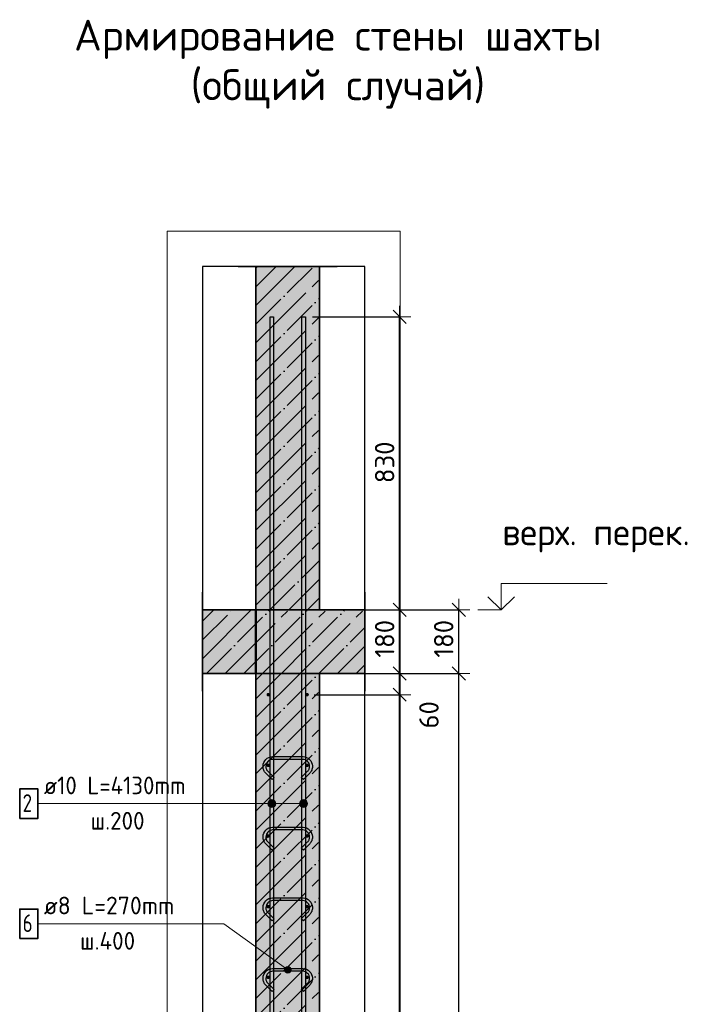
# Model space of a CAD drawing. Header units: millimetres. Extents: x -3026 to 47325, y -2839 to 55854.
# Tile 88 of 130: x 31045 to 32992, y 34746 to 37533. Entities that reach past the tile are written whole.
import ezdxf

# ---------------------------------------------------------------- set-up
doc = ezdxf.new("R2010")
doc.units = ezdxf.units.MM
doc.header["$PDMODE"] = 65
for name, pattern in [('______11', [125, 100, -12.5, 0, -12.5]), ('______5', [275, 200, -25, 25, -25]), ('________', [0])]:
    doc.linetypes.add(name, pattern=pattern)
for name, color, linetype, lineweight in [('Standard', 7, 'Continuous', 25), ('Арм.стержн. вертикальными 1', 22, 'Continuous', 35), ('Арм.стержн.горизонт. 1', 180, 'Continuous', 35), ('Высотная отметки_ общее', 7, 'Continuous', 13), ('Размерная линия_ общее', 7, 'Continuous', 13)]:
    doc.layers.add(name, color=color, linetype=linetype, lineweight=lineweight)
doc.layers.add('Арм.стержн.Стяжки', color=7, linetype='Continuous', lineweight=35, true_color=0x501e0f)
doc.styles.add('ISOCPEUR', font='ISOCPEUR')
doc.dimstyles.new('DIMSTYLE_2', dxfattribs={"dimtxt": 55, "dimasz": 62.5, "dimexe": 0, "dimexo": 0, "dimgap": 27.5, "dimtad": 2, "dimdec": 0, "dimrnd": 5, "dimzin": 12, "dimdsep": 46, "dimtxsty": 'ISOCPEUR', "dimblk1": 'ALL_ML_STRICH', "dimblk2": 'ALL_ML_STRICH', "dimsah": 1, "dimcen": 0, "dimclrd": 7, "dimclre": 256, "dimclrt": 7, "dimadec": 0, "dimazin": 0, "dimtfac": 1, "dimtdec": 0, "dimtix": 1, "dimtmove": 2, "dimatfit": 3, "dimfxl": 0, "dimtzin": 0, "dimlwd": 0, "dimlwe": -3, "dimarcsym": 0})
doc.dimstyles.new('DIMSTYLE_3', dxfattribs={"dimtxt": 55, "dimasz": 62.5, "dimexe": 0, "dimexo": 0, "dimgap": 27.5, "dimtad": 2, "dimdec": 0, "dimrnd": 5, "dimzin": 12, "dimdsep": 46, "dimtxsty": 'ISOCPEUR', "dimblk1": 'ALL_ML_STRICH', "dimblk2": 'ALL_ML_STRICH', "dimsah": 1, "dimcen": 0, "dimclrd": 7, "dimclre": 256, "dimclrt": 7, "dimadec": 0, "dimazin": 0, "dimtfac": 1, "dimtdec": 0, "dimtix": 1, "dimtmove": 2, "dimatfit": 3, "dimfxl": 0, "dimtzin": 0, "dimlwd": 0, "dimlwe": -3, "dimarcsym": 0})
doc.dimstyles.new('DIMSTYLE_5', dxfattribs={"dimtxt": 55, "dimasz": 62.5, "dimexe": 0, "dimexo": 0, "dimgap": 27.5, "dimtad": 0, "dimdec": 0, "dimrnd": 5, "dimzin": 12, "dimdsep": 46, "dimtxsty": 'ISOCPEUR', "dimblk1": 'ALL_ML_STRICH', "dimblk2": 'ALL_ML_STRICH', "dimsah": 1, "dimcen": 0, "dimclrd": 7, "dimclre": 256, "dimclrt": 7, "dimadec": 0, "dimazin": 0, "dimtfac": 1, "dimtdec": 0, "dimtix": 1, "dimtmove": 2, "dimatfit": 3, "dimfxl": 0, "dimtvp": 1.2, "dimtzin": 0, "dimlwd": 0, "dimlwe": -3, "dimarcsym": 0})

# ---------------------------------------------------------------- blocks, each defined once
blk = doc.blocks.new('ALL_ML_STRICH')
at = {"color": 0, "linetype": 'ByBlock', "lineweight": -2}
for p, q in [((0, -0.5), (0, 0.5)), ((-1, 0), (0.5, 0)), ((-0.3, -0.3), (0.3, 0.3))]:
    blk.add_line(p, q, dxfattribs=at)
blk = doc.blocks.new('*D4')
at = {"layer": 'DEFPOINTS', "color": 7, "linetype": 'Continuous', "lineweight": 13, "transparency": 33554687}
for p in [(31990.4, 35682.5), (32019, 32562.5), (32288.3, 32562.5)]:
    blk.add_point(p, dxfattribs=at)
at = {"layer": 'Размерная линия_ общее', "color": 253, "linetype": 'Continuous', "lineweight": -2, "true_color": 0xa0a0a0, "transparency": 33554687}
for p, q in [((32010.4, 35682.5), (32288.3, 35682.5)), ((32039, 32562.5), (32288.3, 32562.5))]:
    blk.add_line(p, q, dxfattribs=at)
at = {"layer": 'Размерная линия_ общее', "color": 7, "linetype": 'Continuous', "lineweight": -2, "transparency": 33554687}
blk.add_line((32288.3, 32562.5), (32288.3, 35682.5), dxfattribs=at)
at = {"layer": 'Размерная линия_ общее', "color": 7, "linetype": 'Continuous', "lineweight": 13, "transparency": 33554687, "xscale": 62.5, "yscale": 62.5, "zscale": 62.5}
for p, rotation in [((32288.3, 35682.5), 90), ((32288.3, 32562.5), 270)]:
    blk.add_blockref('ALL_ML_STRICH', p, dxfattribs=dict(at, rotation=rotation))
at = {"layer": 'Размерная линия_ общее', "color": 7, "linetype": 'Continuous', "lineweight": 13, "transparency": 33554687, "insert": (32245.8, 34130.8), "char_height": 55, "width": 220, "attachment_point": 5, "rotation": 90, "style": 'ISOCPEUR'}
blk.add_mtext('\\A1;{3120}', dxfattribs=at)
blk = doc.blocks.new('*D5')
at = {"layer": 'DEFPOINTS', "color": 7, "linetype": 'Continuous', "lineweight": 13, "transparency": 33554687}
for p in [(31994.4, 35862.5), (31990.4, 35682.5), (32288.3, 35682.5)]:
    blk.add_point(p, dxfattribs=at)
at = {"layer": 'Размерная линия_ общее', "color": 253, "linetype": 'Continuous', "lineweight": -2, "true_color": 0xa0a0a0, "transparency": 33554687}
for p, q in [((32014.4, 35862.5), (32288.3, 35862.5)), ((32010.4, 35682.5), (32288.3, 35682.5))]:
    blk.add_line(p, q, dxfattribs=at)
at = {"layer": 'Размерная линия_ общее', "color": 7, "linetype": 'Continuous', "lineweight": -2, "transparency": 33554687}
blk.add_line((32288.3, 35682.5), (32288.3, 35862.5), dxfattribs=at)
at = {"layer": 'Размерная линия_ общее', "color": 7, "linetype": 'Continuous', "lineweight": 13, "transparency": 33554687, "xscale": 62.5, "yscale": 62.5, "zscale": 62.5}
for p, rotation in [((32288.3, 35862.5), 90), ((32288.3, 35682.5), 270)]:
    blk.add_blockref('ALL_ML_STRICH', p, dxfattribs=dict(at, rotation=rotation))
at = {"layer": 'Размерная линия_ общее', "color": 7, "linetype": 'Continuous', "lineweight": 13, "transparency": 33554687, "insert": (32245.8, 35780.8), "char_height": 55, "width": 165, "attachment_point": 5, "rotation": 90, "style": 'ISOCPEUR'}
blk.add_mtext('\\A1;{180}', dxfattribs=at)
blk = doc.blocks.new('*D7')
at = {"layer": 'DEFPOINTS', "color": 7, "linetype": 'Continuous', "lineweight": 13, "transparency": 33554687}
for p in [(31859.2, 35622.5), (31859.2, 32622.5), (32121.1, 32622.5)]:
    blk.add_point(p, dxfattribs=at)
at = {"layer": 'Размерная линия_ общее', "color": 253, "linetype": 'Continuous', "lineweight": -2, "true_color": 0xa0a0a0, "transparency": 33554687}
for p, q in [((31879.2, 35622.5), (32121.1, 35622.5)), ((31879.2, 32622.5), (32121.1, 32622.5))]:
    blk.add_line(p, q, dxfattribs=at)
at = {"layer": 'Размерная линия_ общее', "color": 7, "linetype": 'Continuous', "lineweight": -2, "transparency": 33554687}
blk.add_line((32121.1, 32622.5), (32121.1, 35622.5), dxfattribs=at)
at = {"layer": 'Размерная линия_ общее', "color": 7, "linetype": 'Continuous', "lineweight": 13, "transparency": 33554687, "xscale": 62.5, "yscale": 62.5, "zscale": 62.5}
for p, rotation in [((32121.1, 35622.5), 90), ((32121.1, 32622.5), 270)]:
    blk.add_blockref('ALL_ML_STRICH', p, dxfattribs=dict(at, rotation=rotation))
at = {"layer": 'Размерная линия_ общее', "color": 7, "linetype": 'Continuous', "lineweight": 13, "transparency": 33554687, "insert": (32051.1, 33937.5), "char_height": 55, "width": 2.75, "attachment_point": 1, "rotation": 90, "line_spacing_factor": 0.60241, "style": 'ISOCPEUR'}
blk.add_mtext('\\W0.91;15х200=3000', dxfattribs=at)
blk = doc.blocks.new('*D8')
at = {"layer": 'DEFPOINTS', "color": 7, "linetype": 'Continuous', "lineweight": 13, "transparency": 33554687}
for p in [(31894.2, 35682.5), (31859.2, 35622.5), (32121.1, 35622.5)]:
    blk.add_point(p, dxfattribs=at)
at = {"layer": 'Размерная линия_ общее', "color": 253, "linetype": 'Continuous', "lineweight": -2, "true_color": 0xa0a0a0, "transparency": 33554687}
for p, q in [((31914.2, 35682.5), (32121.1, 35682.5)), ((31879.2, 35622.5), (32121.1, 35622.5))]:
    blk.add_line(p, q, dxfattribs=at)
at = {"layer": 'Размерная линия_ общее', "color": 7, "linetype": 'Continuous', "lineweight": -2, "transparency": 33554687}
blk.add_line((32121.1, 35622.5), (32121.1, 35682.5), dxfattribs=at)
at = {"layer": 'Размерная линия_ общее', "color": 7, "linetype": 'Continuous', "lineweight": 13, "transparency": 33554687, "xscale": 62.5, "yscale": 62.5, "zscale": 62.5}
for p, rotation in [((32121.1, 35682.5), 90), ((32121.1, 35622.5), 270)]:
    blk.add_blockref('ALL_ML_STRICH', p, dxfattribs=dict(at, rotation=rotation))
at = {"layer": 'Размерная линия_ общее', "color": 7, "linetype": 'Continuous', "lineweight": 13, "transparency": 33554687, "insert": (32204, 35565.5), "char_height": 55, "width": 110, "attachment_point": 5, "rotation": 90, "style": 'ISOCPEUR'}
blk.add_mtext('\\A1;{60}', dxfattribs=at)
blk = doc.blocks.new('*D9')
at = {"layer": 'DEFPOINTS', "color": 7, "linetype": 'Continuous', "lineweight": 13, "transparency": 33554687}
for p in [(31894.2, 35862.5), (31894.2, 35682.5), (32121.1, 35682.5)]:
    blk.add_point(p, dxfattribs=at)
at = {"layer": 'Размерная линия_ общее', "color": 253, "linetype": 'Continuous', "lineweight": -2, "true_color": 0xa0a0a0, "transparency": 33554687}
for p, q in [((31914.2, 35862.5), (32121.1, 35862.5)), ((31914.2, 35682.5), (32121.1, 35682.5))]:
    blk.add_line(p, q, dxfattribs=at)
at = {"layer": 'Размерная линия_ общее', "color": 7, "linetype": 'Continuous', "lineweight": -2, "transparency": 33554687}
blk.add_line((32121.1, 35682.5), (32121.1, 35862.5), dxfattribs=at)
at = {"layer": 'Размерная линия_ общее', "color": 7, "linetype": 'Continuous', "lineweight": 13, "transparency": 33554687, "xscale": 62.5, "yscale": 62.5, "zscale": 62.5}
for p, rotation in [((32121.1, 35862.5), 90), ((32121.1, 35682.5), 270)]:
    blk.add_blockref('ALL_ML_STRICH', p, dxfattribs=dict(at, rotation=rotation))
at = {"layer": 'Размерная линия_ общее', "color": 7, "linetype": 'Continuous', "lineweight": 13, "transparency": 33554687, "insert": (32078.6, 35780.8), "char_height": 55, "width": 165, "attachment_point": 5, "rotation": 90, "style": 'ISOCPEUR'}
blk.add_mtext('\\A1;{180}', dxfattribs=at)
blk = doc.blocks.new('*D10')
at = {"layer": 'DEFPOINTS', "color": 7, "linetype": 'Continuous', "lineweight": 13, "transparency": 33554687}
for p in [(31854.2, 36692.5), (31894.2, 35862.5), (32121.1, 35862.5)]:
    blk.add_point(p, dxfattribs=at)
at = {"layer": 'Размерная линия_ общее', "color": 253, "linetype": 'Continuous', "lineweight": -2, "true_color": 0xa0a0a0, "transparency": 33554687}
for p, q in [((31874.2, 36692.5), (32121.1, 36692.5)), ((31914.2, 35862.5), (32121.1, 35862.5))]:
    blk.add_line(p, q, dxfattribs=at)
at = {"layer": 'Размерная линия_ общее', "color": 7, "linetype": 'Continuous', "lineweight": -2, "transparency": 33554687}
blk.add_line((32121.1, 35862.5), (32121.1, 36692.5), dxfattribs=at)
at = {"layer": 'Размерная линия_ общее', "color": 7, "linetype": 'Continuous', "lineweight": 13, "transparency": 33554687, "xscale": 62.5, "yscale": 62.5, "zscale": 62.5}
for p, rotation in [((32121.1, 36692.5), 90), ((32121.1, 35862.5), 270)]:
    blk.add_blockref('ALL_ML_STRICH', p, dxfattribs=dict(at, rotation=rotation))
at = {"layer": 'Размерная линия_ общее', "color": 7, "linetype": 'Continuous', "lineweight": 13, "transparency": 33554687, "insert": (32078.6, 36280.3), "char_height": 55, "width": 165, "attachment_point": 5, "rotation": 90, "style": 'ISOCPEUR'}
blk.add_mtext('\\A1;{830}', dxfattribs=at)
blk = doc.blocks.new('COMPLEX_ELEVATIONDIM_0')
at = {"layer": 'Высотная отметки_ общее', "color": 7, "linetype": 'Continuous', "lineweight": 13, "transparency": 33554687}
for p, q in [((32408.3, 35862.5), (32408.3, 35937.5)), ((32408.3, 35937.5), (32708.3, 35937.5)), ((32408.3, 35862.5), (32370.8, 35900)), ((32408.3, 35862.5), (32445.8, 35900)), ((32408.3, 35862.5), (32408.3, 35862.5)), ((32408.3, 35862.5), (32408.3, 35862.5)), ((32408.3, 35862.5), (32408.3, 35862.5)), ((32408.3, 35862.5), (32408.3, 35862.5)), ((32408.3, 32562.5), (32408.3, 32637.5)), ((32408.3, 32637.5), (32708.3, 32637.5)), ((32408.3, 32562.5), (32370.8, 32600)), ((32408.3, 32562.5), (32445.8, 32600)), ((32408.3, 32562.5), (32342.2, 32562.5)), ((32408.3, 32562.5), (32408.3, 32562.5)), ((32408.3, 32562.5), (32408.3, 32562.5)), ((32408.3, 32562.5), (32408.3, 32562.5)), ((32408.3, 32562.5), (32408.3, 32562.5))]:
    blk.add_line(p, q, dxfattribs=at)
blk.add_lwpolyline([(32408.3, 35862.5), (32400.4, 35862.5), (32400.4, 35862.5), (32342.2, 35862.5)], dxfattribs=at)
at = {"layer": 'Высотная отметки_ общее', "color": 7, "linetype": 'Continuous', "lineweight": 13, "transparency": 33554687, "char_height": 75, "attachment_point": 7, "style": 'ISOCPEUR'}
for s, insert, width in [('\\W0.97;верх. перек.', (32411.7, 36025.4), 598.581), ('\\W0.98;верх. перекр.', (32410.1, 32715.9), 651.121)]:
    blk.add_mtext(s, dxfattribs=dict(at, insert=insert, width=width))

msp = doc.modelspace()

# ---------------------------------------------------------------- hatches: boundary and pattern name
at = {"linetype": 'Continuous', "lineweight": -3, "transparency": 33554687}
msp.add_hatch(color=9, dxfattribs=at).paths.add_polyline_path([(31562.7, 35862.5), (31562.7, 35682.5), (32022.7, 35682.5), (32022.7, 35862.5)])
at = {"layer": 'Standard', "linetype": 'Continuous', "lineweight": -3, "transparency": 33554687}
for points in [[(31714.2, 35862.5), (31894.2, 35862.5), (31894.2, 36834.8), (31714.2, 36834.8)], [(31894.2, 35682.5), (31714.2, 35682.5), (31714.2, 32562.5), (31894.2, 32562.5)]]:
    msp.add_hatch(color=7, dxfattribs=at).paths.add_polyline_path(points)
at = {"layer": 'Арм.стержн. вертикальными 1', "linetype": 'Continuous', "lineweight": 13, "transparency": 33554687}
for points in [[(31749.5, 35308.4), (31749.5, 35319.7), (31747.9, 35314.1)], [(31749.5, 35308.4), (31749.5, 35319.7), (31747.9, 35314.1)], [(31749.5, 35319.7), (31753.5, 35304.4), (31753.5, 35323.7)], [(31749.5, 35319.7), (31753.5, 35304.4), (31753.5, 35323.7)], [(31749.5, 35319.7), (31749.5, 35308.4), (31753.5, 35304.4)], [(31749.5, 35319.7), (31749.5, 35308.4), (31753.5, 35304.4)], [(31753.5, 35323.7), (31759.2, 35302.8), (31759.2, 35325.3)], [(31753.5, 35323.7), (31759.2, 35302.8), (31759.2, 35325.3)], [(31753.5, 35323.7), (31753.5, 35304.4), (31759.2, 35302.8)], [(31753.5, 35323.7), (31753.5, 35304.4), (31759.2, 35302.8)], [(31759.2, 35325.3), (31759.2, 35302.8), (31764.8, 35304.4)], [(31759.2, 35325.3), (31764.8, 35304.4), (31764.8, 35323.7)], [(31759.2, 35325.3), (31759.2, 35302.8), (31764.8, 35304.4)], [(31759.2, 35325.3), (31764.8, 35304.4), (31764.8, 35323.7)], [(31764.8, 35323.7), (31764.8, 35304.4), (31768.8, 35308.4)], [(31764.8, 35323.7), (31768.8, 35308.4), (31768.8, 35319.7)], [(31764.8, 35323.7), (31764.8, 35304.4), (31768.8, 35308.4)], [(31764.8, 35323.7), (31768.8, 35308.4), (31768.8, 35319.7)], [(31768.8, 35319.7), (31768.8, 35308.4), (31770.4, 35314.1)], [(31768.8, 35319.7), (31768.8, 35308.4), (31770.4, 35314.1)], [(31839.5, 35308.4), (31839.5, 35319.7), (31837.9, 35314.1)], [(31839.5, 35308.4), (31839.5, 35319.7), (31837.9, 35314.1)], [(31839.5, 35319.7), (31843.5, 35304.4), (31843.5, 35323.7)], [(31839.5, 35319.7), (31843.5, 35304.4), (31843.5, 35323.7)], [(31839.5, 35319.7), (31839.5, 35308.4), (31843.5, 35304.4)], [(31839.5, 35319.7), (31839.5, 35308.4), (31843.5, 35304.4)], [(31843.5, 35323.7), (31849.2, 35302.8), (31849.2, 35325.3)], [(31843.5, 35323.7), (31849.2, 35302.8), (31849.2, 35325.3)], [(31843.5, 35323.7), (31843.5, 35304.4), (31849.2, 35302.8)], [(31843.5, 35323.7), (31843.5, 35304.4), (31849.2, 35302.8)], [(31849.2, 35325.3), (31849.2, 35302.8), (31854.8, 35304.4)], [(31849.2, 35325.3), (31854.8, 35304.4), (31854.8, 35323.7)], [(31849.2, 35325.3), (31849.2, 35302.8), (31854.8, 35304.4)], [(31849.2, 35325.3), (31854.8, 35304.4), (31854.8, 35323.7)], [(31854.8, 35323.7), (31854.8, 35304.4), (31858.8, 35308.4)], [(31854.8, 35323.7), (31858.8, 35308.4), (31858.8, 35319.7)], [(31854.8, 35323.7), (31854.8, 35304.4), (31858.8, 35308.4)], [(31854.8, 35323.7), (31858.8, 35308.4), (31858.8, 35319.7)], [(31858.8, 35319.7), (31858.8, 35308.4), (31860.4, 35314.1)], [(31858.8, 35319.7), (31858.8, 35308.4), (31860.4, 35314.1)]]:
    msp.add_hatch(color=7, dxfattribs=at).paths.add_polyline_path(points)
at = {"layer": 'Арм.стержн.горизонт. 1', "linetype": 'Continuous', "lineweight": 50, "transparency": 33554687}
for points in [[(31754.2, 35622.5), (31753.8, 35624.4), (31752.7, 35626.1), (31751.1, 35627.2), (31749.2, 35627.5), (31747.3, 35627.2), (31745.6, 35626.1), (31744.5, 35624.4), (31744.2, 35622.5), (31744.5, 35620.6), (31745.6, 35619), (31747.3, 35617.9), (31749.2, 35617.5), (31751.1, 35617.9), (31752.7, 35619), (31753.8, 35620.6)], [(31864.2, 35622.5), (31863.8, 35624.4), (31862.7, 35626.1), (31861.1, 35627.2), (31859.2, 35627.5), (31857.3, 35627.2), (31855.6, 35626.1), (31854.5, 35624.4), (31854.2, 35622.5), (31854.5, 35620.6), (31855.6, 35619), (31857.3, 35617.9), (31859.2, 35617.5), (31861.1, 35617.9), (31862.7, 35619), (31863.8, 35620.6)], [(31754.2, 35422.5), (31753.8, 35424.4), (31752.7, 35426.1), (31751.1, 35427.2), (31749.2, 35427.5), (31747.3, 35427.2), (31745.6, 35426.1), (31744.5, 35424.4), (31744.2, 35422.5), (31744.5, 35420.6), (31745.6, 35419), (31747.3, 35417.9), (31749.2, 35417.5), (31751.1, 35417.9), (31752.7, 35419), (31753.8, 35420.6)], [(31864.2, 35422.5), (31863.8, 35424.4), (31862.7, 35426.1), (31861.1, 35427.2), (31859.2, 35427.5), (31857.3, 35427.2), (31855.6, 35426.1), (31854.5, 35424.4), (31854.2, 35422.5), (31854.5, 35420.6), (31855.6, 35419), (31857.3, 35417.9), (31859.2, 35417.5), (31861.1, 35417.9), (31862.7, 35419), (31863.8, 35420.6)], [(31754.2, 35222.5), (31753.8, 35224.4), (31752.7, 35226.1), (31751.1, 35227.2), (31749.2, 35227.5), (31747.3, 35227.2), (31745.6, 35226.1), (31744.5, 35224.4), (31744.2, 35222.5), (31744.5, 35220.6), (31745.6, 35219), (31747.3, 35217.9), (31749.2, 35217.5), (31751.1, 35217.9), (31752.7, 35219), (31753.8, 35220.6)], [(31864.2, 35222.5), (31863.8, 35224.4), (31862.7, 35226.1), (31861.1, 35227.2), (31859.2, 35227.5), (31857.3, 35227.2), (31855.6, 35226.1), (31854.5, 35224.4), (31854.2, 35222.5), (31854.5, 35220.6), (31855.6, 35219), (31857.3, 35217.9), (31859.2, 35217.5), (31861.1, 35217.9), (31862.7, 35219), (31863.8, 35220.6)], [(31754.2, 35022.5), (31753.8, 35024.4), (31752.7, 35026.1), (31751.1, 35027.2), (31749.2, 35027.5), (31747.3, 35027.2), (31745.6, 35026.1), (31744.5, 35024.4), (31744.2, 35022.5), (31744.5, 35020.6), (31745.6, 35019), (31747.3, 35017.9), (31749.2, 35017.5), (31751.1, 35017.9), (31752.7, 35019), (31753.8, 35020.6)], [(31864.2, 35022.5), (31863.8, 35024.4), (31862.7, 35026.1), (31861.1, 35027.2), (31859.2, 35027.5), (31857.3, 35027.2), (31855.6, 35026.1), (31854.5, 35024.4), (31854.2, 35022.5), (31854.5, 35020.6), (31855.6, 35019), (31857.3, 35017.9), (31859.2, 35017.5), (31861.1, 35017.9), (31862.7, 35019), (31863.8, 35020.6)], [(31754.2, 34822.5), (31753.8, 34824.4), (31752.7, 34826.1), (31751.1, 34827.2), (31749.2, 34827.5), (31747.3, 34827.2), (31745.6, 34826.1), (31744.5, 34824.4), (31744.2, 34822.5), (31744.5, 34820.6), (31745.6, 34819), (31747.3, 34817.9), (31749.2, 34817.5), (31751.1, 34817.9), (31752.7, 34819), (31753.8, 34820.6)], [(31864.2, 34822.5), (31863.8, 34824.4), (31862.7, 34826.1), (31861.1, 34827.2), (31859.2, 34827.5), (31857.3, 34827.2), (31855.6, 34826.1), (31854.5, 34824.4), (31854.2, 34822.5), (31854.5, 34820.6), (31855.6, 34819), (31857.3, 34817.9), (31859.2, 34817.5), (31861.1, 34817.9), (31862.7, 34819), (31863.8, 34820.6)]]:
    msp.add_hatch(color=4, dxfattribs=at).paths.add_polyline_path(points)
at = {"layer": 'Арм.стержн.Стяжки', "linetype": 'Continuous', "lineweight": 13, "transparency": 33554687}
for points in [[(31794.9, 34844.4), (31800.4, 34852), (31796.6, 34849)], [(31800.4, 34852), (31794.9, 34844.4), (31795.6, 34839.7)], [(31800.4, 34852), (31795.6, 34839.7), (31805.1, 34852.8)], [(31805.1, 34852.8), (31795.6, 34839.7), (31798.7, 34835.9)], [(31805.1, 34852.8), (31798.7, 34835.9), (31809.6, 34851.1)], [(31809.6, 34851.1), (31798.7, 34835.9), (31803.3, 34834.3)], [(31809.6, 34851.1), (31803.3, 34834.3), (31812.7, 34847.3)], [(31812.7, 34847.3), (31803.3, 34834.3), (31808, 34835)], [(31812.7, 34847.3), (31808, 34835), (31813.4, 34842.6)], [(31813.4, 34842.6), (31808, 34835), (31811.8, 34838.1)]]:
    msp.add_hatch(color=7, dxfattribs=at).paths.add_polyline_path(points)

# ---------------------------------------------------------------- linework, layer by layer
at = {"color": 52, "linetype": 'Continuous', "lineweight": -3, "transparency": 33554687}
for p, q in [((31562.7, 36834.8), (31562.7, 32217.3)), ((32022.7, 36834.8), (31562.7, 36834.8)), ((31562.7, 36834.8), (31562.7, 32217.3)), ((32022.7, 36834.8), (31562.7, 36834.8)), ((32022.7, 32217.3), (32022.7, 36834.8)), ((32022.7, 32217.3), (32022.7, 36834.8))]:
    msp.add_line(p, q, dxfattribs=at)
at = {"color": 7, "linetype": 'Continuous', "lineweight": 25, "transparency": 33554687}
for p, q in [((31562.7, 35632.5), (31562.7, 35912.5)), ((32022.7, 35912.5), (32022.7, 35632.5)), ((31894.2, 35862.5), (31714.2, 35862.5)), ((31714.2, 35682.5), (31894.2, 35682.5))]:
    msp.add_line(p, q, dxfattribs=at)
at = {"color": 253, "linetype": '______11', "lineweight": -3, "true_color": 0xababab, "transparency": 33554687}
for p, q in [((31562.7, 35777.4), (31647.9, 35862.5)), ((31573.9, 35682.5), (31753.9, 35862.5)), ((31680, 35682.5), (31860, 35862.5)), ((31786.1, 35682.5), (31966.1, 35862.5)), ((31892.1, 35682.5), (32022.7, 35813.1)), ((31998.2, 35682.5), (32022.7, 35707.1))]:
    msp.add_line(p, q, dxfattribs=at)
at = {"color": 253, "linetype": '______5', "lineweight": -3, "true_color": 0xababab, "transparency": 33554687}
for p, q in [((31562.7, 35830.4), (31594.8, 35862.5)), ((31562.7, 35724.4), (31700.9, 35862.5)), ((31627, 35682.5), (31807, 35862.5)), ((31733, 35682.5), (31913, 35862.5)), ((31839.1, 35682.5), (32019.1, 35862.5)), ((31945.2, 35682.5), (32022.7, 35760.1))]:
    msp.add_line(p, q, dxfattribs=at)
at = {"color": 7, "linetype": 'Continuous', "lineweight": 35, "transparency": 33554687}
for p, q in [((31714.2, 35862.5), (31562.7, 35862.5)), ((32022.7, 35862.5), (31894.2, 35862.5)), ((31562.7, 35682.5), (31714.2, 35682.5)), ((31894.2, 35682.5), (32022.7, 35682.5))]:
    msp.add_line(p, q, dxfattribs=at)
at = {"color": 253, "linetype": '________', "lineweight": 50, "true_color": 0xababab, "transparency": 33554687}
msp.add_line((31714.2, 35682.5), (31714.2, 35862.5), dxfattribs=at)
at = {"layer": 'Standard', "color": 7, "linetype": 'Continuous', "lineweight": 25, "transparency": 33554687}
for p, q in [((31664.2, 36834.8), (31944.2, 36834.8)), ((31714.2, 35862.5), (31894.2, 35862.5)), ((31894.2, 35682.5), (31714.2, 35682.5))]:
    msp.add_line(p, q, dxfattribs=at)
at = {"layer": 'Standard', "color": 253, "linetype": '______11', "lineweight": -3, "true_color": 0xababab, "transparency": 33554687}
for p, q in [((31714.2, 36671.3), (31877.7, 36834.8)), ((31714.2, 36777.3), (31771.6, 36834.8)), ((31714.2, 36565.2), (31894.2, 36745.2)), ((31714.2, 36459.2), (31894.2, 36639.2)), ((31714.2, 36353.1), (31894.2, 36533.1)), ((31714.2, 36247), (31894.2, 36427)), ((31714.2, 36141), (31894.2, 36321)), ((31714.2, 36034.9), (31894.2, 36214.9)), ((31714.2, 35928.8), (31894.2, 36108.8)), ((31753.9, 35862.5), (31894.2, 36002.8)), ((31860, 35862.5), (31894.2, 35896.7)), ((31714.2, 35504.6), (31892.1, 35682.5)), ((31714.2, 35610.6), (31786.1, 35682.5)), ((31714.2, 35398.5), (31894.2, 35578.5)), ((31714.2, 35292.4), (31894.2, 35472.4)), ((31714.2, 35186.4), (31894.2, 35366.4)), ((31714.2, 35080.3), (31894.2, 35260.3)), ((31714.2, 34974.2), (31894.2, 35154.2)), ((31714.2, 34868.2), (31894.2, 35048.2)), ((31714.2, 34762.1), (31894.2, 34942.1)), ((31714.2, 34656), (31894.2, 34836))]:
    msp.add_line(p, q, dxfattribs=at)
at = {"layer": 'Standard', "color": 253, "linetype": '______5', "lineweight": -3, "true_color": 0xababab, "transparency": 33554687}
for p, q in [((31714.2, 36724.3), (31824.6, 36834.8)), ((31714.2, 36830.4), (31718.6, 36834.8)), ((31714.2, 36618.3), (31894.2, 36798.3)), ((31714.2, 36512.2), (31894.2, 36692.2)), ((31714.2, 36406.1), (31894.2, 36586.1)), ((31714.2, 36300.1), (31894.2, 36480.1)), ((31714.2, 36194), (31894.2, 36374)), ((31714.2, 36087.9), (31894.2, 36267.9)), ((31714.2, 35981.9), (31894.2, 36161.9)), ((31714.2, 35875.8), (31894.2, 36055.8)), ((31807, 35862.5), (31894.2, 35949.7)), ((31714.2, 35557.6), (31839.1, 35682.5)), ((31714.2, 35663.7), (31733, 35682.5)), ((31714.2, 35451.5), (31894.2, 35631.5)), ((31714.2, 35345.5), (31894.2, 35525.5)), ((31714.2, 35239.4), (31894.2, 35419.4)), ((31714.2, 35133.3), (31894.2, 35313.3)), ((31714.2, 35027.3), (31894.2, 35207.3)), ((31714.2, 34921.2), (31894.2, 35101.2)), ((31714.2, 34815.1), (31894.2, 34995.1)), ((31714.2, 34709.1), (31894.2, 34889.1)), ((31714.2, 34603), (31894.2, 34783))]:
    msp.add_line(p, q, dxfattribs=at)
at = {"layer": 'Standard', "color": 7, "linetype": 'Continuous', "lineweight": 35, "transparency": 33554687}
for p, q in [((31714.2, 36834.8), (31714.2, 35862.5)), ((31894.2, 35862.5), (31894.2, 36834.8)), ((31714.2, 35682.5), (31714.2, 32562.5)), ((31894.2, 32562.5), (31894.2, 35682.5))]:
    msp.add_line(p, q, dxfattribs=at)
at = {"layer": 'Standard', "color": 7, "linetype": 'Continuous', "lineweight": 13, "transparency": 33554687}
msp.add_lwpolyline([(31462.7, 32117.3), (32122.7, 32117.3), (32122.7, 36934.8), (31462.7, 36934.8), (31462.7, 32117.3)], dxfattribs=at)
at = {"layer": 'Арм.стержн. вертикальными 1', "color": 7, "linetype": 'Continuous', "lineweight": 13, "transparency": 33554687}
for p, q in [((31759.2, 35325.3), (31759.2, 35325.3)), ((31759.2, 35325.3), (31759.2, 35325.3)), ((31849.2, 35325.3), (31849.2, 35325.3)), ((31849.2, 35325.3), (31849.2, 35325.3)), ((31097, 35314.1), (31689, 35314.1)), ((31689, 35314.1), (31759.2, 35314.1)), ((31689, 35314.1), (31759.2, 35314.1)), ((31689, 35314.1), (31849.2, 35314.1)), ((31689, 35314.1), (31849.2, 35314.1)), ((31747.9, 35314.1), (31747.9, 35314.1)), ((31747.9, 35314.1), (31747.9, 35314.1)), ((31759.2, 35302.8), (31759.2, 35302.8)), ((31759.2, 35302.8), (31759.2, 35302.8)), ((31770.4, 35314.1), (31770.4, 35314.1)), ((31770.4, 35314.1), (31770.4, 35314.1)), ((31837.9, 35314.1), (31837.9, 35314.1)), ((31837.9, 35314.1), (31837.9, 35314.1)), ((31849.2, 35302.8), (31849.2, 35302.8)), ((31849.2, 35302.8), (31849.2, 35302.8)), ((31860.4, 35314.1), (31860.4, 35314.1)), ((31860.4, 35314.1), (31860.4, 35314.1))]:
    msp.add_line(p, q, dxfattribs=at)
at = {"layer": 'Арм.стержн. вертикальными 1', "color": 4, "linetype": 'Continuous', "lineweight": 25, "transparency": 33554687}
for points in [[(31754.2, 32562.5), (31754.2, 36692.5), (31764.2, 36692.5), (31764.2, 32562.5), (31754.2, 32562.5)], [(31754.2, 32562.5), (31754.2, 36692.5), (31764.2, 36692.5), (31764.2, 32562.5), (31754.2, 32562.5)], [(31844.2, 32562.5), (31844.2, 36692.5), (31854.2, 36692.5), (31854.2, 32562.5), (31844.2, 32562.5)], [(31844.2, 32562.5), (31844.2, 36692.5), (31854.2, 36692.5), (31854.2, 32562.5), (31844.2, 32562.5)]]:
    msp.add_lwpolyline(points, dxfattribs=at)
at = {"layer": 'Арм.стержн. вертикальными 1', "color": 7, "linetype": 'Continuous', "lineweight": 35, "transparency": 33554687}
msp.add_lwpolyline([(31045.3, 35272.4), (31097, 35272.4), (31097, 35355.7), (31045.3, 35355.7), (31045.3, 35272.4)], dxfattribs=at)
at = {"layer": 'Арм.стержн. вертикальными 1', "color": 7, "linetype": 'Continuous', "lineweight": 13, "transparency": 33554687}
for centre in [(31759.2, 35314.1), (31759.2, 35314.1), (31849.2, 35314.1), (31849.2, 35314.1)]:
    msp.add_circle(centre, 11.3, dxfattribs=at)
at = {"layer": 'Арм.стержн.горизонт. 1', "color": 52, "linetype": 'Continuous', "lineweight": 25, "transparency": 33554687}
for p, q in [((31714.2, 35682.5), (31714.2, 35682.5)), ((31894.2, 35682.5), (31894.2, 35682.5))]:
    msp.add_line(p, q, dxfattribs=at)
at = {"layer": 'Арм.стержн.Стяжки', "color": 7, "linetype": 'Continuous', "lineweight": 13, "transparency": 33554687}
for p, q in [((31097, 34974.1), (31623, 34974.1)), ((31623, 34974.1), (31804.2, 34843.5)), ((31796.6, 34849), (31796.6, 34849)), ((31809.6, 34851.1), (31809.6, 34851.1)), ((31798.7, 34835.9), (31798.7, 34835.9)), ((31811.8, 34838.1), (31811.8, 34838.1))]:
    msp.add_line(p, q, dxfattribs=at)
at = {"layer": 'Арм.стержн.Стяжки', "color": 40, "linetype": 'Continuous', "lineweight": 25, "transparency": 33554687}
for points in [[(31842.7, 35387.8), (31860.6, 35405.7), (31861.8, 35407.1), (31862.9, 35408.6), (31863.9, 35410.2), (31864.6, 35411.9), (31865.3, 35413.6), (31865.7, 35415.4), (31866, 35417.3), (31866.2, 35419.2), (31866.2, 35420.3), (31865.7, 35423.9), (31864.5, 35427.6), (31862.6, 35430.9), (31860.3, 35433.7), (31857.6, 35435.9), (31854.2, 35437.8), (31850.5, 35439), (31846.9, 35439.5), (31761.4, 35439.5), (31757.8, 35439), (31754.1, 35437.8), (31750.8, 35435.9), (31748, 35433.7), (31745.8, 35430.9), (31743.9, 35427.6), (31742.7, 35423.9), (31742.2, 35420.3), (31742.2, 35419.2), (31742.3, 35417.3), (31742.6, 35415.4), (31743.1, 35413.6), (31743.7, 35411.9), (31744.5, 35410.2), (31745.4, 35408.6), (31746.5, 35407.1), (31747.8, 35405.7), (31765.6, 35387.8), (31760, 35382.1), (31741.9, 35400.2), (31740.2, 35402.1), (31738.7, 35404.2), (31737.4, 35406.5), (31736.3, 35408.8), (31735.4, 35411.2), (31734.8, 35413.8), (31734.3, 35416.3), (31734.2, 35418.9), (31734.2, 35420.9), (31734.8, 35425.7), (31736.5, 35430.8), (31739.1, 35435.5), (31742.4, 35439.3), (31746.2, 35442.6), (31750.9, 35445.2), (31756, 35446.9), (31760.8, 35447.5), (31847.5, 35447.5), (31852.4, 35446.9), (31857.4, 35445.2), (31862.1, 35442.6), (31866, 35439.3), (31869.2, 35435.5), (31871.8, 35430.8), (31873.5, 35425.7), (31874.2, 35420.9), (31874.2, 35418.9), (31874, 35416.3), (31873.6, 35413.8), (31872.9, 35411.2), (31872, 35408.8), (31870.9, 35406.5), (31869.6, 35404.2), (31868.1, 35402.1), (31866.4, 35400.2), (31848.4, 35382.1), (31842.7, 35387.8)], [(31842.7, 35187.8), (31860.6, 35205.7), (31861.8, 35207.1), (31862.9, 35208.6), (31863.9, 35210.2), (31864.6, 35211.9), (31865.3, 35213.6), (31865.7, 35215.4), (31866, 35217.3), (31866.2, 35219.2), (31866.2, 35220.3), (31865.7, 35223.9), (31864.5, 35227.6), (31862.6, 35230.9), (31860.3, 35233.7), (31857.6, 35235.9), (31854.2, 35237.8), (31850.5, 35239), (31846.9, 35239.5), (31761.4, 35239.5), (31757.8, 35239), (31754.1, 35237.8), (31750.8, 35235.9), (31748, 35233.7), (31745.8, 35230.9), (31743.9, 35227.6), (31742.7, 35223.9), (31742.2, 35220.3), (31742.2, 35219.2), (31742.3, 35217.3), (31742.6, 35215.4), (31743.1, 35213.6), (31743.7, 35211.9), (31744.5, 35210.2), (31745.4, 35208.6), (31746.5, 35207.1), (31747.8, 35205.7), (31765.6, 35187.8), (31760, 35182.1), (31741.9, 35200.2), (31740.2, 35202.1), (31738.7, 35204.2), (31737.4, 35206.5), (31736.3, 35208.8), (31735.4, 35211.2), (31734.8, 35213.8), (31734.3, 35216.3), (31734.2, 35218.9), (31734.2, 35220.9), (31734.8, 35225.7), (31736.5, 35230.8), (31739.1, 35235.5), (31742.4, 35239.3), (31746.2, 35242.6), (31750.9, 35245.2), (31756, 35246.9), (31760.8, 35247.5), (31847.5, 35247.5), (31852.4, 35246.9), (31857.4, 35245.2), (31862.1, 35242.6), (31866, 35239.3), (31869.2, 35235.5), (31871.8, 35230.8), (31873.5, 35225.7), (31874.2, 35220.9), (31874.2, 35218.9), (31874, 35216.3), (31873.6, 35213.8), (31872.9, 35211.2), (31872, 35208.8), (31870.9, 35206.5), (31869.6, 35204.2), (31868.1, 35202.1), (31866.4, 35200.2), (31848.4, 35182.1), (31842.7, 35187.8)], [(31842.7, 34987.8), (31860.6, 35005.7), (31861.8, 35007.1), (31862.9, 35008.6), (31863.9, 35010.2), (31864.6, 35011.9), (31865.3, 35013.6), (31865.7, 35015.4), (31866, 35017.3), (31866.2, 35019.2), (31866.2, 35020.3), (31865.7, 35023.9), (31864.5, 35027.6), (31862.6, 35030.9), (31860.3, 35033.7), (31857.6, 35035.9), (31854.2, 35037.8), (31850.5, 35039), (31846.9, 35039.5), (31761.4, 35039.5), (31757.8, 35039), (31754.1, 35037.8), (31750.8, 35035.9), (31748, 35033.7), (31745.8, 35030.9), (31743.9, 35027.6), (31742.7, 35023.9), (31742.2, 35020.3), (31742.2, 35019.2), (31742.3, 35017.3), (31742.6, 35015.4), (31743.1, 35013.6), (31743.7, 35011.9), (31744.5, 35010.2), (31745.4, 35008.6), (31746.5, 35007.1), (31747.8, 35005.7), (31765.6, 34987.8), (31760, 34982.1), (31741.9, 35000.2), (31740.2, 35002.1), (31738.7, 35004.2), (31737.4, 35006.5), (31736.3, 35008.8), (31735.4, 35011.2), (31734.8, 35013.8), (31734.3, 35016.3), (31734.2, 35018.9), (31734.2, 35020.9), (31734.8, 35025.7), (31736.5, 35030.8), (31739.1, 35035.5), (31742.4, 35039.3), (31746.2, 35042.6), (31750.9, 35045.2), (31756, 35046.9), (31760.8, 35047.5), (31847.5, 35047.5), (31852.4, 35046.9), (31857.4, 35045.2), (31862.1, 35042.6), (31866, 35039.3), (31869.2, 35035.5), (31871.8, 35030.8), (31873.5, 35025.7), (31874.2, 35020.9), (31874.2, 35018.9), (31874, 35016.3), (31873.6, 35013.8), (31872.9, 35011.2), (31872, 35008.8), (31870.9, 35006.5), (31869.6, 35004.2), (31868.1, 35002.1), (31866.4, 35000.2), (31848.4, 34982.1), (31842.7, 34987.8)], [(31842.7, 34787.8), (31860.6, 34805.7), (31861.8, 34807.1), (31862.9, 34808.6), (31863.9, 34810.2), (31864.6, 34811.9), (31865.3, 34813.6), (31865.7, 34815.4), (31866, 34817.3), (31866.2, 34819.2), (31866.2, 34820.3), (31865.7, 34823.9), (31864.5, 34827.6), (31862.6, 34830.9), (31860.3, 34833.7), (31857.6, 34835.9), (31854.2, 34837.8), (31850.5, 34839), (31846.9, 34839.5), (31761.4, 34839.5), (31757.8, 34839), (31754.1, 34837.8), (31750.8, 34835.9), (31748, 34833.7), (31745.8, 34830.9), (31743.9, 34827.6), (31742.7, 34823.9), (31742.2, 34820.3), (31742.2, 34819.2), (31742.3, 34817.3), (31742.6, 34815.4), (31743.1, 34813.6), (31743.7, 34811.9), (31744.5, 34810.2), (31745.4, 34808.6), (31746.5, 34807.1), (31747.8, 34805.7), (31765.6, 34787.8), (31760, 34782.1), (31741.9, 34800.2), (31740.2, 34802.1), (31738.7, 34804.2), (31737.4, 34806.5), (31736.3, 34808.8), (31735.4, 34811.2), (31734.8, 34813.8), (31734.3, 34816.3), (31734.2, 34818.9), (31734.2, 34820.9), (31734.8, 34825.7), (31736.5, 34830.8), (31739.1, 34835.5), (31742.4, 34839.3), (31746.2, 34842.6), (31750.9, 34845.2), (31756, 34846.9), (31760.8, 34847.5), (31847.5, 34847.5), (31852.4, 34846.9), (31857.4, 34845.2), (31862.1, 34842.6), (31866, 34839.3), (31869.2, 34835.5), (31871.8, 34830.8), (31873.5, 34825.7), (31874.2, 34820.9), (31874.2, 34818.9), (31874, 34816.3), (31873.6, 34813.8), (31872.9, 34811.2), (31872, 34808.8), (31870.9, 34806.5), (31869.6, 34804.2), (31868.1, 34802.1), (31866.4, 34800.2), (31848.4, 34782.1), (31842.7, 34787.8)]]:
    msp.add_lwpolyline(points, dxfattribs=at)
at = {"layer": 'Арм.стержн.Стяжки', "color": 7, "linetype": 'Continuous', "lineweight": 35, "transparency": 33554687}
msp.add_lwpolyline([(31045.3, 34932.4), (31097, 34932.4), (31097, 35015.7), (31045.3, 35015.7), (31045.3, 34932.4)], dxfattribs=at)
at = {"layer": 'Арм.стержн.Стяжки', "color": 7, "linetype": 'Continuous', "lineweight": 13, "transparency": 33554687}
msp.add_circle((31804.2, 34843.5), 9.37, dxfattribs=at)

# ---------------------------------------------------------------- block references
at = {"layer": 'Высотная отметки_ общее', "color": 7, "linetype": 'Continuous', "lineweight": 13, "transparency": 33554687}
msp.add_blockref('COMPLEX_ELEVATIONDIM_0', (0, 0), dxfattribs=at)

# ---------------------------------------------------------------- texts
at = {"layer": 'Standard', "color": 7, "linetype": 'Continuous', "lineweight": 13, "transparency": 33554687, "insert": (31946.3, 37533.4), "char_height": 87.5, "width": 1528.406, "attachment_point": 2, "line_spacing_factor": 0.963855}
msp.add_mtext('\\A1;{\\fISOCPEUR|i0|b0;\\H87.500000;\\W1.000000;\\C7;Армирование стены шахты}\\P{\\fISOCPEUR|i0|b0;\\H87.500000;\\W1.000000;\\C7;(общий случай)}\\P', dxfattribs=at)
at = {"layer": 'Арм.стержн. вертикальными 1', "color": 7, "linetype": 'Continuous', "lineweight": 25, "transparency": 33554687, "char_height": 50, "attachment_point": 7, "style": 'ISOCPEUR'}
for s, insert, width in [('\\W0.94;ø10 L=4130mm ', (31113.7, 35340.7), 483.294), ('\\W0.78;2', (31053.7, 35290.7), 54.401), ('\\W0.95;ш.200 ', (31246.2, 35240.7), 218.666)]:
    msp.add_mtext(s, dxfattribs=dict(at, insert=insert, width=width))
at = {"layer": 'Арм.стержн.Стяжки', "color": 7, "linetype": 'Continuous', "lineweight": 25, "transparency": 33554687, "char_height": 50, "attachment_point": 7, "style": 'ISOCPEUR'}
for s, insert, width in [('\\W0.98;ø8 L=270mm ', (31113.7, 35000.7), 429.211), ('\\W0.78;6', (31053.7, 34950.7), 54.401), ('\\W0.95;ш.400 ', (31216.2, 34900.7), 223.706)]:
    msp.add_mtext(s, dxfattribs=dict(at, insert=insert, width=width))

# ---------------------------------------------------------------- dimensions: what is measured, and where the dimension line sits
at = {"layer": 'Размерная линия_ общее', "color": 7, "linetype": 'Continuous', "lineweight": 13, "transparency": 33554687}
for base, p1, p2, dimstyle, picture, middle in [((32121.1, 36692.5), (31914.2, 35862.5), (31874.2, 36692.5), 'DIMSTYLE_3', '*D10', (32078.6, 36280.3)), ((32121.1, 35862.5), (31914.2, 35682.5), (31914.2, 35862.5), 'DIMSTYLE_3', '*D9', (32078.6, 35780.8)), ((32288.3, 35862.5), (32010.4, 35682.5), (32014.4, 35862.5), 'DIMSTYLE_3', '*D5', (32245.8, 35780.8)), ((32121.1, 35682.5), (31879.2, 35622.5), (31914.2, 35682.5), 'DIMSTYLE_5', '*D8', (32204, 35565.5)), ((32288.3, 35682.5), (32039, 32562.5), (32010.4, 35682.5), 'DIMSTYLE_2', '*D4', (32245.8, 34130.8))]:
    dim = msp.add_linear_dim(base=base, p1=p1, p2=p2, angle=90, dimstyle=dimstyle, override={"dimpost": '<>', "dimclrd": 7, "dimclre": 253, "dimclrt": 7, "dimlwd": 0, "dimlwe": 65533}, dxfattribs=at)
    dim.commit()
    dim.dimension.update_dxf_attribs({"geometry": picture, "text_midpoint": middle, "dimtype": 160})
dim = msp.add_linear_dim(base=(32121.1, 35622.5), p1=(31879.2, 32622.5), p2=(31879.2, 35622.5), angle=90, text='\\W0.91;15х200=3000', dimstyle='DIMSTYLE_3', override={"dimpost": '<>', "dimclrd": 7, "dimclre": 253, "dimclrt": 7, "dimlwd": 0, "dimlwe": 65533}, dxfattribs=at)
dim.commit()
dim.dimension.update_dxf_attribs({"geometry": '*D7', "text_midpoint": (32093.6, 34122.5), "dimtype": 160})

doc.saveas('drawing.dxf')
